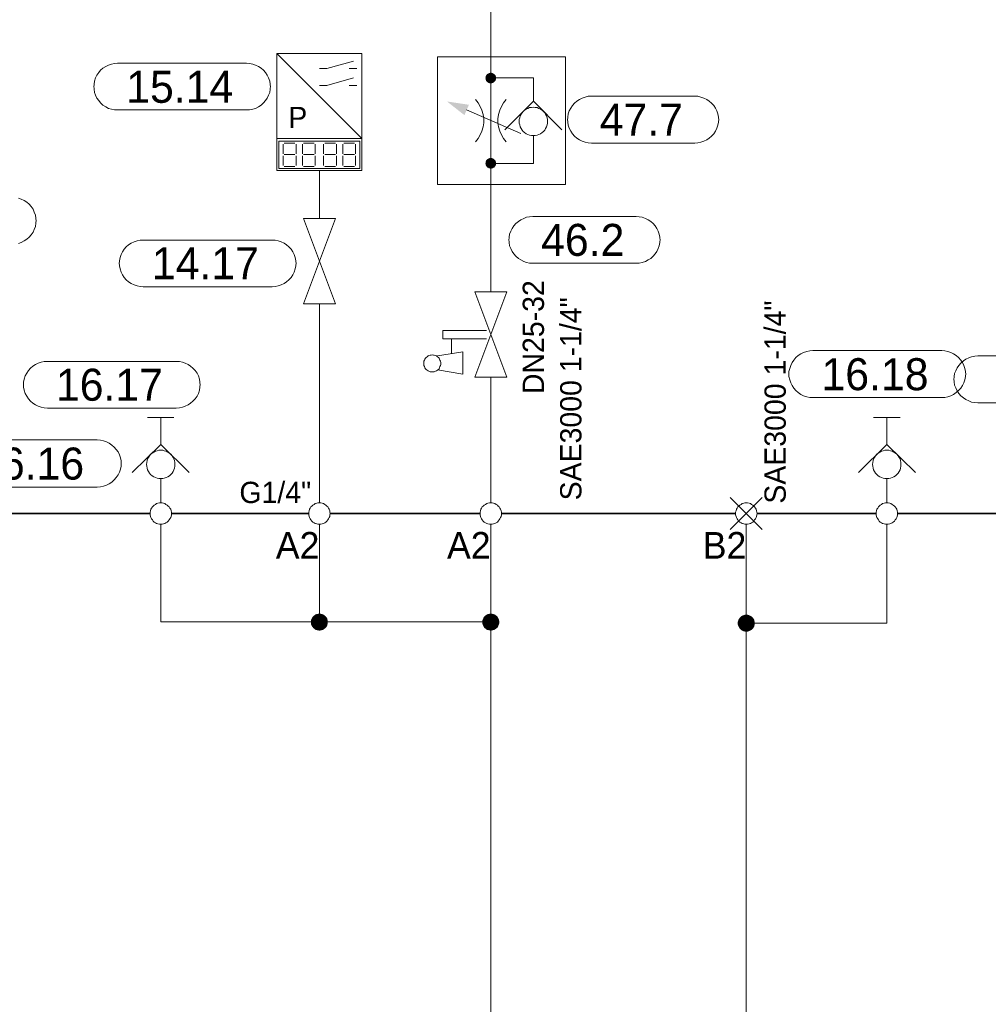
# Model space of a CAD drawing. Header units: millimetres. Extents: x 0 to 138, y 0 to 47.
# Tile 94 of 165: x 24.87 to 27.73, y 29.03 to 31.94. Entities that reach past the tile are written whole.
import ezdxf

# ---------------------------------------------------------------- set-up
doc = ezdxf.new("R2010")
doc.units = ezdxf.units.MM
for name, color, linetype in [('PDF_Geomertry', 7, 'Continuous'), ('PDF_Solid Fills', 7, 'Continuous'), ('PDF_Text', 7, 'Continuous')]:
    doc.layers.add(name, color=color, linetype=linetype)
doc.styles.add('PDF Arial', font='txt')

msp = doc.modelspace()

# ---------------------------------------------------------------- hatches: boundary and pattern name
at = {"layer": 'PDF_Solid Fills', "transparency": 33554559}
for points in [[(26.2646, 31.7687), (26.2507, 31.7763), (26.2521, 31.7776)], [(26.2646, 31.7687), (26.2521, 31.7776), (26.2535, 31.7799)], [(26.2646, 31.7687), (26.2535, 31.7799), (26.2549, 31.7804)], [(26.2646, 31.7687), (26.2549, 31.7804), (26.2571, 31.7818)], [(26.2646, 31.7687), (26.2571, 31.7818), (26.2585, 31.7826)], [(26.2646, 31.7687), (26.2585, 31.7826), (26.2604, 31.7832)], [(26.2646, 31.7687), (26.2604, 31.7832), (26.2626, 31.784)], [(26.2646, 31.7687), (26.2626, 31.784), (26.2646, 31.784)], [(26.2646, 31.7687), (26.2668, 31.784), (26.2688, 31.7832)], [(26.2646, 31.7687), (26.2646, 31.784), (26.2668, 31.784)], [(26.2646, 31.7687), (26.2688, 31.7832), (26.271, 31.7826)], [(26.2646, 31.7687), (26.271, 31.7826), (26.2724, 31.7818)], [(26.2646, 31.7687), (26.2724, 31.7818), (26.2743, 31.7804)], [(26.2646, 31.7687), (26.2743, 31.7804), (26.2757, 31.7799)], [(26.2646, 31.7687), (26.2757, 31.7799), (26.2771, 31.7776)], [(26.2646, 31.7687), (26.2771, 31.7776), (26.2785, 31.7763)], [(26.2646, 31.7687), (26.2488, 31.7687), (26.2493, 31.7701)], [(26.2646, 31.7687), (26.2493, 31.7665), (26.2488, 31.7687)], [(26.2646, 31.7687), (26.2493, 31.7721), (26.2501, 31.7743)], [(26.2646, 31.7687), (26.2493, 31.7701), (26.2493, 31.7721)], [(26.2646, 31.7687), (26.2493, 31.7646), (26.2493, 31.7665)], [(26.2646, 31.7687), (26.2501, 31.7624), (26.2493, 31.7646)], [(26.2646, 31.7687), (26.2501, 31.7743), (26.2507, 31.7763)], [(26.2646, 31.7687), (26.2507, 31.7604), (26.2501, 31.7624)], [(26.2646, 31.7687), (26.2521, 31.759), (26.2507, 31.7604)], [(26.2646, 31.7687), (26.2535, 31.7576), (26.2521, 31.759)], [(26.2646, 31.7687), (26.2549, 31.7563), (26.2535, 31.7576)], [(26.2646, 31.7687), (26.2571, 31.7549), (26.2549, 31.7563)], [(26.2646, 31.7687), (26.2585, 31.754), (26.2571, 31.7549)], [(26.2646, 31.7687), (26.2604, 31.7535), (26.2585, 31.754)], [(26.2646, 31.7687), (26.2626, 31.7526), (26.2604, 31.7535)], [(26.2646, 31.7687), (26.2646, 31.7526), (26.2626, 31.7526)], [(26.2646, 31.7687), (26.2785, 31.7763), (26.2793, 31.7743)], [(26.2646, 31.7687), (26.2793, 31.7743), (26.2799, 31.7721)], [(26.2646, 31.7687), (26.2799, 31.7721), (26.2799, 31.7701)], [(26.2646, 31.7687), (26.2799, 31.7701), (26.2807, 31.7687)], [(26.2646, 31.7687), (26.2668, 31.7526), (26.2646, 31.7526)], [(26.2646, 31.7687), (26.2688, 31.7535), (26.2668, 31.7526)], [(26.2646, 31.7687), (26.271, 31.754), (26.2688, 31.7535)], [(26.2646, 31.7687), (26.2724, 31.7549), (26.271, 31.754)], [(26.2646, 31.7687), (26.2743, 31.7563), (26.2724, 31.7549)], [(26.2646, 31.7687), (26.2757, 31.7576), (26.2743, 31.7563)], [(26.2646, 31.7687), (26.2771, 31.759), (26.2757, 31.7576)], [(26.2646, 31.7687), (26.2785, 31.7604), (26.2771, 31.759)], [(26.2646, 31.7687), (26.2793, 31.7624), (26.2785, 31.7604)], [(26.2646, 31.7687), (26.2799, 31.7646), (26.2793, 31.7624)], [(26.2646, 31.7687), (26.2799, 31.7665), (26.2799, 31.7646)], [(26.2646, 31.7687), (26.2807, 31.7687), (26.2799, 31.7665)], [(26.2646, 31.5165), (26.2488, 31.5165), (26.2493, 31.5187)], [(26.2646, 31.5165), (26.2493, 31.5146), (26.2488, 31.5165)], [(26.2646, 31.5165), (26.2493, 31.5207), (26.2501, 31.5229)], [(26.2646, 31.5165), (26.2493, 31.5187), (26.2493, 31.5207)], [(26.2646, 31.5165), (26.2493, 31.5132), (26.2493, 31.5146)], [(26.2646, 31.5165), (26.2501, 31.511), (26.2493, 31.5132)], [(26.2646, 31.5165), (26.2501, 31.5229), (26.2507, 31.5249)], [(26.2646, 31.5165), (26.2507, 31.509), (26.2501, 31.511)], [(26.2646, 31.5165), (26.2507, 31.5249), (26.2521, 31.5263)], [(26.2646, 31.5165), (26.2521, 31.5076), (26.2507, 31.509)], [(26.2646, 31.5165), (26.2521, 31.5263), (26.2535, 31.5276)], [(26.2646, 31.5165), (26.2535, 31.5054), (26.2521, 31.5076)], [(26.2646, 31.5165), (26.2535, 31.5276), (26.2549, 31.529)], [(26.2646, 31.5165), (26.2549, 31.504), (26.2535, 31.5054)], [(26.2646, 31.5165), (26.2549, 31.529), (26.2571, 31.5304)], [(26.2646, 31.5165), (26.2571, 31.5035), (26.2549, 31.504)], [(26.2646, 31.5165), (26.2571, 31.5304), (26.2585, 31.5313)], [(26.2646, 31.5165), (26.2585, 31.5021), (26.2571, 31.5035)], [(26.2646, 31.5165), (26.2585, 31.5313), (26.2604, 31.5318)], [(26.2646, 31.5165), (26.2604, 31.5021), (26.2585, 31.5021)], [(26.2646, 31.5165), (26.2604, 31.5318), (26.2626, 31.5326)], [(26.2646, 31.5165), (26.2626, 31.5013), (26.2604, 31.5021)], [(26.2646, 31.5165), (26.2626, 31.5326), (26.2646, 31.5326)], [(26.2646, 31.5165), (26.2646, 31.5013), (26.2626, 31.5013)], [(26.2646, 31.5165), (26.2668, 31.5326), (26.2688, 31.5318)], [(26.2646, 31.5165), (26.2646, 31.5326), (26.2668, 31.5326)], [(26.2646, 31.5165), (26.2688, 31.5318), (26.271, 31.5313)], [(26.2646, 31.5165), (26.271, 31.5313), (26.2724, 31.5304)], [(26.2646, 31.5165), (26.2724, 31.5304), (26.2743, 31.529)], [(26.2646, 31.5165), (26.2743, 31.529), (26.2757, 31.5276)], [(26.2646, 31.5165), (26.2757, 31.5276), (26.2771, 31.5263)], [(26.2646, 31.5165), (26.2771, 31.5263), (26.2785, 31.5249)], [(26.2646, 31.5165), (26.2785, 31.5249), (26.2793, 31.5229)], [(26.2646, 31.5165), (26.2793, 31.5229), (26.2799, 31.5207)], [(26.2646, 31.5165), (26.2799, 31.5207), (26.2799, 31.5187)], [(26.2646, 31.5165), (26.2799, 31.5187), (26.2807, 31.5165)], [(26.2646, 31.5165), (26.2668, 31.5013), (26.2646, 31.5013)], [(26.2646, 31.5165), (26.2688, 31.5021), (26.2668, 31.5013)], [(26.2646, 31.5165), (26.271, 31.5021), (26.2688, 31.5021)], [(26.2646, 31.5165), (26.2724, 31.5035), (26.271, 31.5021)], [(26.2646, 31.5165), (26.2743, 31.504), (26.2724, 31.5035)], [(26.2646, 31.5165), (26.2757, 31.5054), (26.2743, 31.504)], [(26.2646, 31.5165), (26.2771, 31.5076), (26.2757, 31.5054)], [(26.2646, 31.5165), (26.2785, 31.509), (26.2771, 31.5076)], [(26.2646, 31.5165), (26.2793, 31.511), (26.2785, 31.509)], [(26.2646, 31.5165), (26.2799, 31.5132), (26.2793, 31.511)], [(26.2646, 31.5165), (26.2799, 31.5146), (26.2799, 31.5132)], [(26.2646, 31.5165), (26.2807, 31.5165), (26.2799, 31.5146)], [(25.7585, 30.1624), (25.739, 30.1776), (25.741, 30.1799)], [(25.7585, 30.1624), (25.741, 30.1799), (25.7432, 30.1818)], [(25.7585, 30.1624), (25.7432, 30.1818), (25.746, 30.184)], [(25.7585, 30.1624), (25.746, 30.184), (25.7488, 30.1854)], [(25.7585, 30.1624), (25.7488, 30.1854), (25.7521, 30.186)], [(25.7585, 30.1624), (25.7521, 30.186), (25.7557, 30.1868)], [(25.7585, 30.1624), (25.7557, 30.1868), (25.7585, 30.1874)], [(25.7585, 30.1624), (25.7585, 30.1874), (25.7618, 30.1868)], [(25.7585, 30.1624), (25.7618, 30.1868), (25.7654, 30.186)], [(25.7585, 30.1624), (25.7654, 30.186), (25.7682, 30.1854)], [(25.7585, 30.1624), (25.7682, 30.1854), (25.771, 30.184)], [(25.7585, 30.1624), (25.771, 30.184), (25.7738, 30.1818)], [(25.7585, 30.1624), (25.7738, 30.1818), (25.7765, 30.1799)], [(25.7585, 30.1624), (25.7765, 30.1799), (25.7785, 30.1776)], [(26.2646, 30.1624), (26.2446, 30.1776), (26.2465, 30.1799)], [(26.2646, 30.1624), (26.2465, 30.1799), (26.2493, 30.1818)], [(26.2646, 30.1624), (26.2493, 30.1818), (26.2521, 30.184)], [(26.2646, 30.1624), (26.2521, 30.184), (26.2549, 30.1854)], [(26.2646, 30.1624), (26.2549, 30.1854), (26.2585, 30.186)], [(26.2646, 30.1624), (26.2585, 30.186), (26.2613, 30.1868)], [(26.2646, 30.1624), (26.2613, 30.1868), (26.2646, 30.1874)], [(26.2646, 30.1624), (26.2646, 30.1874), (26.2682, 30.1868)], [(26.2646, 30.1624), (26.2682, 30.1868), (26.271, 30.186)], [(26.2646, 30.1624), (26.271, 30.186), (26.2743, 30.1854)], [(26.2646, 30.1624), (26.2743, 30.1854), (26.2771, 30.184)], [(26.2646, 30.1624), (26.2771, 30.184), (26.2799, 30.1818)], [(26.2646, 30.1624), (26.2799, 30.1818), (26.2826, 30.1799)], [(26.2646, 30.1624), (26.2826, 30.1799), (26.2849, 30.1776)], [(27.0188, 30.159), (27.0015, 30.1771), (27.0035, 30.179)], [(27.0188, 30.159), (27.0035, 30.179), (27.0063, 30.1804)], [(27.0188, 30.159), (27.0063, 30.1804), (27.009, 30.1818)], [(27.0188, 30.159), (27.009, 30.1818), (27.0126, 30.1832)], [(27.0188, 30.159), (27.0126, 30.1832), (27.016, 30.184)], [(27.0188, 30.159), (27.016, 30.184), (27.0188, 30.184)], [(27.0188, 30.159), (27.0224, 30.184), (27.0257, 30.1832)], [(27.0188, 30.159), (27.0188, 30.184), (27.0224, 30.184)], [(27.0188, 30.159), (27.0257, 30.1832), (27.0285, 30.1818)], [(27.0188, 30.159), (27.0285, 30.1818), (27.0312, 30.1804)], [(27.0188, 30.159), (27.0312, 30.1804), (27.034, 30.179)], [(27.0188, 30.159), (27.034, 30.179), (27.0368, 30.1771)], [(25.7585, 30.1624), (25.7335, 30.1651), (25.734, 30.1688)], [(25.7585, 30.1624), (25.7335, 30.1624), (25.7335, 30.1651)], [(25.7585, 30.1624), (25.7335, 30.159), (25.7335, 30.1624)], [(25.7585, 30.1624), (25.734, 30.1554), (25.7335, 30.159)], [(25.7585, 30.1624), (25.734, 30.1688), (25.7354, 30.1715)], [(25.7585, 30.1624), (25.7354, 30.1526), (25.734, 30.1554)], [(25.7585, 30.1624), (25.7354, 30.1715), (25.7368, 30.1749)], [(25.7585, 30.1624), (25.7368, 30.1493), (25.7354, 30.1526)], [(25.7585, 30.1624), (25.7368, 30.1749), (25.739, 30.1776)], [(25.7585, 30.1624), (25.739, 30.1465), (25.7368, 30.1493)], [(25.7585, 30.1624), (25.741, 30.1443), (25.739, 30.1465)], [(25.7585, 30.1624), (25.7432, 30.1424), (25.741, 30.1443)], [(25.7585, 30.1624), (25.746, 30.1401), (25.7432, 30.1424)], [(25.7585, 30.1624), (25.7488, 30.1388), (25.746, 30.1401)], [(25.7585, 30.1624), (25.7521, 30.1382), (25.7488, 30.1388)], [(25.7585, 30.1624), (25.7557, 30.1374), (25.7521, 30.1382)], [(25.7585, 30.1624), (25.7585, 30.1368), (25.7557, 30.1374)], [(25.7585, 30.1624), (25.7785, 30.1776), (25.7807, 30.1749)], [(25.7585, 30.1624), (25.7807, 30.1749), (25.7821, 30.1715)], [(25.7585, 30.1624), (25.7821, 30.1715), (25.7826, 30.1688)], [(25.7585, 30.1624), (25.7826, 30.1688), (25.7835, 30.1651)], [(25.7585, 30.1624), (25.7835, 30.1651), (25.7835, 30.1624)], [(25.7585, 30.1624), (25.7618, 30.1374), (25.7585, 30.1368)], [(25.7585, 30.1624), (25.7654, 30.1382), (25.7618, 30.1374)], [(25.7585, 30.1624), (25.7682, 30.1388), (25.7654, 30.1382)], [(25.7585, 30.1624), (25.771, 30.1401), (25.7682, 30.1388)], [(25.7585, 30.1624), (25.7738, 30.1424), (25.771, 30.1401)], [(25.7585, 30.1624), (25.7765, 30.1443), (25.7738, 30.1424)], [(25.7585, 30.1624), (25.7785, 30.1465), (25.7765, 30.1443)], [(25.7585, 30.1624), (25.7807, 30.1493), (25.7785, 30.1465)], [(25.7585, 30.1624), (25.7821, 30.1526), (25.7807, 30.1493)], [(25.7585, 30.1624), (25.7826, 30.1554), (25.7821, 30.1526)], [(25.7585, 30.1624), (25.7835, 30.159), (25.7826, 30.1554)], [(25.7585, 30.1624), (25.7835, 30.1624), (25.7835, 30.159)], [(26.2646, 30.1624), (26.2396, 30.1651), (26.2404, 30.1688)], [(26.2646, 30.1624), (26.2396, 30.1624), (26.2396, 30.1651)], [(26.2646, 30.1624), (26.2396, 30.159), (26.2396, 30.1624)], [(26.2646, 30.1624), (26.2404, 30.1554), (26.2396, 30.159)], [(26.2646, 30.1624), (26.2404, 30.1688), (26.2418, 30.1715)], [(26.2646, 30.1624), (26.2418, 30.1526), (26.2404, 30.1554)], [(26.2646, 30.1624), (26.2418, 30.1715), (26.2432, 30.1749)], [(26.2646, 30.1624), (26.2432, 30.1493), (26.2418, 30.1526)], [(26.2646, 30.1624), (26.2432, 30.1749), (26.2446, 30.1776)], [(26.2646, 30.1624), (26.2446, 30.1465), (26.2432, 30.1493)], [(26.2646, 30.1624), (26.2465, 30.1443), (26.2446, 30.1465)], [(26.2646, 30.1624), (26.2493, 30.1424), (26.2465, 30.1443)], [(26.2646, 30.1624), (26.2521, 30.1401), (26.2493, 30.1424)], [(26.2646, 30.1624), (26.2549, 30.1388), (26.2521, 30.1401)], [(26.2646, 30.1624), (26.2585, 30.1382), (26.2549, 30.1388)], [(26.2646, 30.1624), (26.2613, 30.1374), (26.2585, 30.1382)], [(26.2646, 30.1624), (26.2646, 30.1368), (26.2613, 30.1374)], [(26.2646, 30.1624), (26.2849, 30.1776), (26.2863, 30.1749)], [(26.2646, 30.1624), (26.2863, 30.1749), (26.2876, 30.1715)], [(26.2646, 30.1624), (26.2876, 30.1715), (26.289, 30.1688)], [(26.2646, 30.1624), (26.289, 30.1688), (26.2896, 30.1651)], [(26.2646, 30.1624), (26.2896, 30.1651), (26.2896, 30.1624)], [(26.2646, 30.1624), (26.2682, 30.1374), (26.2646, 30.1368)], [(26.2646, 30.1624), (26.271, 30.1382), (26.2682, 30.1374)], [(26.2646, 30.1624), (26.2743, 30.1388), (26.271, 30.1382)], [(26.2646, 30.1624), (26.2771, 30.1401), (26.2743, 30.1388)], [(26.2646, 30.1624), (26.2799, 30.1424), (26.2771, 30.1401)], [(26.2646, 30.1624), (26.2826, 30.1443), (26.2799, 30.1424)], [(26.2646, 30.1624), (26.2849, 30.1465), (26.2826, 30.1443)], [(26.2646, 30.1624), (26.2863, 30.1493), (26.2849, 30.1465)], [(26.2646, 30.1624), (26.2876, 30.1526), (26.2863, 30.1493)], [(26.2646, 30.1624), (26.289, 30.1554), (26.2876, 30.1526)], [(26.2646, 30.1624), (26.2896, 30.159), (26.289, 30.1554)], [(26.2646, 30.1624), (26.2896, 30.1624), (26.2896, 30.159)], [(27.0188, 30.159), (26.9937, 30.1624), (26.9946, 30.1651)], [(27.0188, 30.159), (26.9937, 30.159), (26.9937, 30.1624)], [(27.0188, 30.159), (26.9937, 30.1554), (26.9937, 30.159)], [(27.0188, 30.159), (26.9946, 30.1526), (26.9937, 30.1554)], [(27.0188, 30.159), (26.9946, 30.1651), (26.996, 30.1688)], [(27.0188, 30.159), (26.996, 30.1493), (26.9946, 30.1526)], [(27.0188, 30.159), (26.996, 30.1688), (26.9974, 30.1715)], [(27.0188, 30.159), (26.9974, 30.1465), (26.996, 30.1493)], [(27.0188, 30.159), (26.9974, 30.1715), (26.9993, 30.1743)], [(27.0188, 30.159), (26.9993, 30.1437), (26.9974, 30.1465)], [(27.0188, 30.159), (26.9993, 30.1743), (27.0015, 30.1771)], [(27.0188, 30.159), (27.0015, 30.141), (26.9993, 30.1437)], [(27.0188, 30.159), (27.0035, 30.1388), (27.0015, 30.141)], [(27.0188, 30.159), (27.0063, 30.1374), (27.0035, 30.1388)], [(27.0188, 30.159), (27.009, 30.136), (27.0063, 30.1374)], [(27.0188, 30.159), (27.0126, 30.1346), (27.009, 30.136)], [(27.0188, 30.159), (27.016, 30.134), (27.0126, 30.1346)], [(27.0188, 30.159), (27.0188, 30.134), (27.016, 30.134)], [(27.0188, 30.159), (27.0368, 30.1771), (27.039, 30.1743)], [(27.0188, 30.159), (27.039, 30.1743), (27.041, 30.1715)], [(27.0188, 30.159), (27.041, 30.1715), (27.0424, 30.1688)], [(27.0188, 30.159), (27.0424, 30.1688), (27.0432, 30.1651)], [(27.0188, 30.159), (27.0432, 30.1651), (27.0437, 30.1624)], [(27.0188, 30.159), (27.0437, 30.1624), (27.0446, 30.159)], [(27.0188, 30.159), (27.0224, 30.134), (27.0188, 30.134)], [(27.0188, 30.159), (27.0257, 30.1346), (27.0224, 30.134)], [(27.0188, 30.159), (27.0285, 30.136), (27.0257, 30.1346)], [(27.0188, 30.159), (27.0312, 30.1374), (27.0285, 30.136)], [(27.0188, 30.159), (27.034, 30.1388), (27.0312, 30.1374)], [(27.0188, 30.159), (27.0368, 30.141), (27.034, 30.1388)], [(27.0188, 30.159), (27.039, 30.1437), (27.0368, 30.141)], [(27.0188, 30.159), (27.041, 30.1465), (27.039, 30.1437)], [(27.0188, 30.159), (27.0424, 30.1493), (27.041, 30.1465)], [(27.0188, 30.159), (27.0432, 30.1526), (27.0424, 30.1493)], [(27.0188, 30.159), (27.0437, 30.1554), (27.0432, 30.1526)], [(27.0188, 30.159), (27.0446, 30.159), (27.0437, 30.1554)]]:
    msp.add_hatch(color=256, dxfattribs=at).paths.add_polyline_path(points)

# ---------------------------------------------------------------- linework, layer by layer
at = {"layer": 'PDF_Geomertry', "lineweight": 15}
for points in [[(26.2646, 31.7687), (26.2646, 31.8313), (26.2646, 32.8624), (26.2646, 32.9882)], [(25.6326, 31.5896), (25.6326, 31.4951), (25.884, 31.4951), (25.884, 31.5896), (25.6326, 31.841)], [(25.7585, 31.7965), (25.7807, 31.7965), (25.859, 31.8188)], [(25.8465, 31.7965), (25.8687, 31.7965)], [(25.7585, 31.7465), (25.7807, 31.7465), (25.859, 31.7687)], [(26.3904, 31.6999), (26.3904, 31.7243), (26.3904, 31.7687), (26.2646, 31.7687), (26.2646, 31.5165), (26.3904, 31.5165), (26.3904, 31.5985)], [(25.8465, 31.7465), (25.8687, 31.7465)], [(26.2196, 31.5799), (26.2271, 31.5896), (26.2335, 31.6007), (26.2382, 31.6118), (26.2418, 31.6243), (26.2437, 31.636), (26.2437, 31.6485), (26.2418, 31.661), (26.2382, 31.6735), (26.2335, 31.6846), (26.2271, 31.6957), (26.2196, 31.7054)], [(26.3099, 31.7054), (26.3021, 31.6957), (26.296, 31.6846), (26.291, 31.6735), (26.2876, 31.661), (26.2854, 31.6485), (26.2854, 31.636), (26.2876, 31.6243), (26.291, 31.6118), (26.296, 31.6007), (26.3021, 31.5896), (26.3099, 31.5799)], [(26.3062, 31.616), (26.3904, 31.6999), (26.4743, 31.616)], [(26.3529, 31.6049), (26.1932, 31.6743)], [(25.6515, 31.5451), (25.6515, 31.5735)], [(25.6549, 31.5763), (25.6863, 31.5763)], [(25.6896, 31.5735), (25.6896, 31.5451)], [(25.7085, 31.5451), (25.7085, 31.5735)], [(25.7113, 31.5763), (25.7432, 31.5763)], [(25.746, 31.5735), (25.746, 31.5451)], [(25.771, 31.5451), (25.771, 31.5735)], [(25.7743, 31.5763), (25.8057, 31.5763)], [(25.809, 31.5735), (25.809, 31.5451)], [(25.8279, 31.5451), (25.8279, 31.5735)], [(25.8307, 31.5763), (25.8626, 31.5763)], [(25.8654, 31.5735), (25.8654, 31.5451)], [(25.6515, 31.5104), (25.6515, 31.5388)], [(25.6549, 31.5424), (25.6863, 31.5424)], [(25.6896, 31.5388), (25.6896, 31.5104)], [(25.7085, 31.5104), (25.7085, 31.5388)], [(25.7113, 31.5424), (25.7432, 31.5424)], [(25.746, 31.5388), (25.746, 31.5104)], [(25.771, 31.5104), (25.771, 31.5388)], [(25.7743, 31.5424), (25.8057, 31.5424)], [(25.809, 31.5388), (25.809, 31.5104)], [(25.8279, 31.5104), (25.8279, 31.5388)], [(25.8307, 31.5424), (25.8626, 31.5424)], [(25.8654, 31.5388), (25.8654, 31.5104)], [(26.2646, 31.5165), (26.2646, 31.454), (26.2646, 31.1368)], [(25.6863, 31.5076), (25.6549, 31.5076)], [(25.7432, 31.5076), (25.7113, 31.5076)], [(25.7585, 31.4951), (25.7585, 31.3535)], [(25.8057, 31.5076), (25.7743, 31.5076)], [(25.8626, 31.5076), (25.8307, 31.5076)], [(24.8701, 31.4138), (24.8785, 31.411), (24.8868, 31.4068), (24.8946, 31.4021), (24.9015, 31.3957), (24.9076, 31.3888), (24.9132, 31.3813), (24.9168, 31.3729), (24.9201, 31.3638), (24.9215, 31.3549), (24.9224, 31.3457), (24.9224, 31.3485), (24.9215, 31.3396), (24.9201, 31.3304), (24.9168, 31.3215), (24.9132, 31.3132), (24.9076, 31.3054), (24.9015, 31.2985), (24.8946, 31.2924), (24.8868, 31.2874), (24.8785, 31.2832), (24.8701, 31.2804)], [(25.7585, 31.1021), (25.7585, 30.5138)], [(26.2521, 30.9985), (26.1229, 30.9985), (26.1229, 31.0235), (26.2521, 31.0235)], [(26.1488, 30.954), (26.1488, 30.9985)], [(26.1076, 30.9068), (26.1826, 30.8943), (26.1826, 30.9604), (26.1076, 30.9479)], [(28.0835, 30.8096), (27.7029, 30.8096), (27.6938, 30.8104), (27.684, 30.8118), (27.6757, 30.8151), (27.6674, 30.8193), (27.6599, 30.8243), (27.6529, 30.8304), (27.6465, 30.8374), (27.6418, 30.8451), (27.6376, 30.8535), (27.634, 30.8618), (27.6326, 30.8715), (27.6321, 30.8804), (27.6321, 30.8771), (27.6326, 30.8868), (27.634, 30.8957), (27.6376, 30.904), (27.6418, 30.9124), (27.6465, 30.9201), (27.6529, 30.9271), (27.6599, 30.9332), (27.6674, 30.9382), (27.6757, 30.9424), (27.684, 30.9457), (27.6938, 30.9471), (27.7029, 30.9479), (28.0835, 30.9479)], [(26.2646, 30.5138), (26.2646, 30.8854)], [(25.2507, 30.766), (25.3293, 30.766)], [(25.2904, 30.6868), (25.2904, 30.766)], [(27.3946, 30.766), (27.4729, 30.766)], [(27.434, 30.6868), (27.434, 30.766)], [(24.7229, 30.6999), (25.1029, 30.6999), (25.1029, 30.6999), (25.1126, 30.6993), (25.1215, 30.6971), (25.1299, 30.6943), (25.1382, 30.6901), (25.146, 30.6846), (25.1529, 30.679), (25.159, 30.6721), (25.1646, 30.6646), (25.1687, 30.6563), (25.1715, 30.6471), (25.1729, 30.6382), (25.1738, 30.629), (25.1738, 30.6318), (25.1729, 30.6229), (25.1715, 30.6138), (25.1687, 30.6049), (25.1646, 30.5965), (25.159, 30.5888), (25.1529, 30.5818), (25.146, 30.5757), (25.1382, 30.5707), (25.1299, 30.5665), (25.1215, 30.5637), (25.1126, 30.5618), (25.1029, 30.561), (24.7229, 30.561)], [(25.3743, 30.6035), (25.2904, 30.6868), (25.2063, 30.6035)], [(27.5182, 30.6035), (27.434, 30.6868), (27.3501, 30.6035)], [(25.2904, 30.586), (25.2904, 30.561), (25.2904, 30.5138)], [(27.434, 30.586), (27.434, 30.561), (27.434, 30.5138)], [(26.9715, 30.4354), (27.066, 30.5299)], [(27.066, 30.4354), (26.9715, 30.5299)], [(25.2904, 30.4513), (25.2904, 30.1624), (25.7585, 30.1624), (26.2646, 30.1624)], [(25.7585, 30.4513), (25.7585, 30.1624)], [(26.2646, 28.8638), (26.2646, 30.1624), (26.2646, 30.4513)], [(27.0188, 28.8638), (27.0188, 30.159), (27.0188, 30.4513)], [(27.0188, 30.159), (27.434, 30.159), (27.434, 30.4513)]]:
    msp.add_lwpolyline(points, dxfattribs=at)
for points in [[(25.6326, 31.5896), (25.884, 31.5896), (25.884, 31.841), (25.6326, 31.841), (25.6326, 31.5896)], [(25.5432, 31.8124), (25.5521, 31.8118), (25.5618, 31.8096), (25.5701, 31.8068), (25.5785, 31.8026), (25.5863, 31.7979), (25.5932, 31.7915), (25.5993, 31.7846), (25.6043, 31.7771), (25.6085, 31.7687), (25.6118, 31.7596), (25.6132, 31.7507), (25.614, 31.7415), (25.614, 31.7451), (25.6132, 31.7354), (25.6118, 31.7263), (25.6085, 31.7179), (25.6043, 31.7096), (25.5993, 31.7021), (25.5932, 31.6951), (25.5863, 31.6887), (25.5785, 31.6832), (25.5701, 31.679), (25.5618, 31.6763), (25.5521, 31.6749), (25.5432, 31.6743), (25.1626, 31.6743), (25.1535, 31.6749), (25.1446, 31.6763), (25.1363, 31.679), (25.1279, 31.6832), (25.1196, 31.6887), (25.1126, 31.6951), (25.1071, 31.7021), (25.1015, 31.7096), (25.0974, 31.7179), (25.0946, 31.7263), (25.0932, 31.7354), (25.0924, 31.7451), (25.0924, 31.7415), (25.0932, 31.7507), (25.0946, 31.7596), (25.0974, 31.7687), (25.1015, 31.7771), (25.1071, 31.7846), (25.1126, 31.7915), (25.1196, 31.7979), (25.1279, 31.8026), (25.1363, 31.8068), (25.1446, 31.8096), (25.1535, 31.8118), (25.1626, 31.8124), (25.5432, 31.8124)], [(26.1076, 31.454), (26.4849, 31.454), (26.4849, 31.8313), (26.1076, 31.8313), (26.1076, 31.454)], [(26.8668, 31.7151), (26.8757, 31.7146), (26.8849, 31.7124), (26.8938, 31.7096), (26.9021, 31.7054), (26.9099, 31.7007), (26.9168, 31.6943), (26.9229, 31.6874), (26.9279, 31.6799), (26.9321, 31.6715), (26.9349, 31.6624), (26.9368, 31.6535), (26.9376, 31.6443), (26.9376, 31.6471), (26.9368, 31.6382), (26.9349, 31.629), (26.9321, 31.6201), (26.9279, 31.6118), (26.9229, 31.604), (26.9168, 31.5971), (26.9099, 31.591), (26.9021, 31.586), (26.8938, 31.5818), (26.8849, 31.579), (26.8757, 31.5771), (26.8668, 31.5763), (26.5618, 31.5763), (26.5521, 31.5771), (26.5432, 31.579), (26.5349, 31.5818), (26.5265, 31.586), (26.5188, 31.591), (26.5118, 31.5971), (26.5057, 31.604), (26.5007, 31.6118), (26.4965, 31.6201), (26.4932, 31.629), (26.4918, 31.6382), (26.491, 31.6471), (26.491, 31.6443), (26.4918, 31.6535), (26.4932, 31.6624), (26.4965, 31.6715), (26.5007, 31.6799), (26.5057, 31.6874), (26.5118, 31.6943), (26.5188, 31.7007), (26.5265, 31.7054), (26.5349, 31.7096), (26.5432, 31.7124), (26.5521, 31.7146), (26.5618, 31.7151), (26.8668, 31.7151)], [(26.4321, 31.6401), (26.4321, 31.6457), (26.4307, 31.6513), (26.4293, 31.6568), (26.4265, 31.6618), (26.4238, 31.666), (26.4201, 31.6701), (26.416, 31.6735), (26.4113, 31.6771), (26.4062, 31.679), (26.4015, 31.6813), (26.396, 31.6818), (26.3904, 31.6826), (26.3849, 31.6818), (26.3793, 31.6813), (26.3743, 31.679), (26.3696, 31.6771), (26.3646, 31.6735), (26.3604, 31.6701), (26.3571, 31.666), (26.3543, 31.6618), (26.3515, 31.6568), (26.3501, 31.6513), (26.3488, 31.6457), (26.3488, 31.6401), (26.3488, 31.6354), (26.3501, 31.6299), (26.3515, 31.6243), (26.3543, 31.6193), (26.3571, 31.6151), (26.3604, 31.611), (26.3646, 31.6076), (26.3696, 31.604), (26.3743, 31.6021), (26.3793, 31.5999), (26.3849, 31.5993), (26.3904, 31.5985), (26.396, 31.5993), (26.4015, 31.5999), (26.4062, 31.6021), (26.4113, 31.604), (26.416, 31.6076), (26.4201, 31.611), (26.4238, 31.6151), (26.4265, 31.6193), (26.4293, 31.6243), (26.4307, 31.6299), (26.4321, 31.6354), (26.4321, 31.6401)], [(25.639, 31.5826), (25.8779, 31.5826), (25.8779, 31.5013), (25.639, 31.5013), (25.639, 31.5826)], [(25.7113, 31.1021), (25.8057, 31.3535), (25.7113, 31.3535), (25.8057, 31.1021), (25.7113, 31.1021)], [(26.6938, 31.3596), (26.7029, 31.359), (26.7118, 31.3576), (26.721, 31.354), (26.7293, 31.3499), (26.7368, 31.3451), (26.7437, 31.3388), (26.7501, 31.3318), (26.7549, 31.3243), (26.759, 31.316), (26.7618, 31.3076), (26.764, 31.2985), (26.7646, 31.2888), (26.7646, 31.2924), (26.764, 31.2826), (26.7618, 31.2735), (26.759, 31.2651), (26.7549, 31.2568), (26.7501, 31.2493), (26.7437, 31.2424), (26.7368, 31.236), (26.7293, 31.2313), (26.721, 31.2271), (26.7118, 31.2235), (26.7029, 31.2221), (26.6938, 31.2215), (26.389, 31.2215), (26.3793, 31.2221), (26.3701, 31.2235), (26.3618, 31.2271), (26.3535, 31.2313), (26.346, 31.236), (26.339, 31.2424), (26.3326, 31.2493), (26.3279, 31.2568), (26.3237, 31.2651), (26.3201, 31.2735), (26.3188, 31.2826), (26.3182, 31.2924), (26.3182, 31.2888), (26.3188, 31.2985), (26.3201, 31.3076), (26.3237, 31.316), (26.3279, 31.3243), (26.3326, 31.3318), (26.339, 31.3388), (26.346, 31.3451), (26.3535, 31.3499), (26.3618, 31.354), (26.3701, 31.3576), (26.3793, 31.359), (26.389, 31.3596), (26.6938, 31.3596)], [(25.6187, 31.2901), (25.6279, 31.2901), (25.6368, 31.2882), (25.646, 31.2854), (25.6543, 31.2813), (25.6618, 31.2757), (25.6687, 31.2701), (25.6751, 31.2632), (25.6799, 31.2554), (25.684, 31.2471), (25.6868, 31.2382), (25.689, 31.229), (25.6896, 31.2201), (25.6896, 31.2229), (25.689, 31.2138), (25.6868, 31.2049), (25.684, 31.1957), (25.6799, 31.1874), (25.6751, 31.1799), (25.6687, 31.1729), (25.6618, 31.1665), (25.6543, 31.1618), (25.646, 31.1576), (25.6368, 31.1549), (25.6279, 31.1526), (25.6187, 31.1521), (25.2382, 31.1521), (25.2293, 31.1526), (25.2201, 31.1549), (25.2113, 31.1576), (25.2029, 31.1618), (25.1951, 31.1665), (25.1882, 31.1729), (25.1821, 31.1799), (25.1771, 31.1874), (25.1729, 31.1957), (25.1701, 31.2049), (25.1682, 31.2138), (25.1674, 31.2229), (25.1674, 31.2201), (25.1682, 31.229), (25.1701, 31.2382), (25.1729, 31.2471), (25.1771, 31.2554), (25.1821, 31.2632), (25.1882, 31.2701), (25.1951, 31.2757), (25.2029, 31.2813), (25.2113, 31.2854), (25.2201, 31.2882), (25.2293, 31.2901), (25.2382, 31.2901), (25.6187, 31.2901)], [(26.2174, 30.8854), (26.3118, 31.1368), (26.2174, 31.1368), (26.3118, 30.8854), (26.2174, 30.8854)], [(27.596, 30.9638), (27.6049, 30.9632), (27.614, 30.961), (27.6229, 30.9582), (27.6313, 30.954), (27.639, 30.9493), (27.646, 30.9429), (27.6521, 30.936), (27.6571, 30.9285), (27.6613, 30.9201), (27.664, 30.911), (27.666, 30.9021), (27.6668, 30.8929), (27.6668, 30.8957), (27.666, 30.8868), (27.664, 30.8776), (27.6613, 30.8687), (27.6571, 30.861), (27.6521, 30.8526), (27.646, 30.8457), (27.639, 30.8401), (27.6313, 30.8346), (27.6229, 30.8304), (27.614, 30.8276), (27.6049, 30.8257), (27.596, 30.8257), (27.2154, 30.8257), (27.2063, 30.8257), (27.1974, 30.8276), (27.1882, 30.8304), (27.1799, 30.8346), (27.1724, 30.8401), (27.1654, 30.8457), (27.159, 30.8526), (27.1543, 30.861), (27.1501, 30.8687), (27.1474, 30.8776), (27.1451, 30.8868), (27.1446, 30.8957), (27.1446, 30.8929), (27.1451, 30.9021), (27.1474, 30.911), (27.1501, 30.9201), (27.1543, 30.9285), (27.159, 30.936), (27.1654, 30.9429), (27.1724, 30.9493), (27.1799, 30.954), (27.1882, 30.9582), (27.1974, 30.961), (27.2063, 30.9632), (27.2154, 30.9638), (27.596, 30.9638)], [(26.1168, 30.9257), (26.1168, 30.929), (26.116, 30.9326), (26.1146, 30.9354), (26.1132, 30.9387), (26.1118, 30.941), (26.1099, 30.9438), (26.1071, 30.9457), (26.1043, 30.9479), (26.1015, 30.9493), (26.0979, 30.9499), (26.0951, 30.9507), (26.0918, 30.9513), (26.0882, 30.9507), (26.0854, 30.9499), (26.0821, 30.9493), (26.0793, 30.9479), (26.0765, 30.9457), (26.0737, 30.9438), (26.0715, 30.941), (26.0701, 30.9387), (26.0688, 30.9354), (26.0674, 30.9326), (26.0668, 30.929), (26.0668, 30.9257), (26.0668, 30.9229), (26.0674, 30.9193), (26.0688, 30.9165), (26.0701, 30.9132), (26.0715, 30.9104), (26.0737, 30.9082), (26.0765, 30.9063), (26.0793, 30.904), (26.0821, 30.9026), (26.0854, 30.9013), (26.0882, 30.9013), (26.0918, 30.9007), (26.0951, 30.9013), (26.0979, 30.9013), (26.1015, 30.9026), (26.1043, 30.904), (26.1071, 30.9063), (26.1099, 30.9082), (26.1118, 30.9104), (26.1132, 30.9132), (26.1146, 30.9165), (26.116, 30.9193), (26.1168, 30.9229), (26.1168, 30.9257)], [(25.3354, 30.9318), (25.3451, 30.9318), (25.3543, 30.9299), (25.3626, 30.9271), (25.371, 30.9229), (25.3785, 30.9174), (25.3854, 30.9118), (25.3918, 30.9049), (25.3974, 30.8971), (25.4015, 30.8888), (25.4043, 30.8799), (25.4057, 30.8707), (25.4062, 30.8618), (25.4062, 30.8646), (25.4057, 30.8554), (25.4043, 30.8465), (25.4015, 30.8374), (25.3974, 30.829), (25.3918, 30.8215), (25.3854, 30.8146), (25.3785, 30.8082), (25.371, 30.8035), (25.3626, 30.7993), (25.3543, 30.7965), (25.3451, 30.7943), (25.3354, 30.7938), (24.9557, 30.7938), (24.946, 30.7943), (24.9368, 30.7965), (24.9285, 30.7993), (24.9201, 30.8035), (24.9126, 30.8082), (24.9057, 30.8146), (24.8993, 30.8215), (24.8946, 30.829), (24.8904, 30.8374), (24.8868, 30.8465), (24.8854, 30.8554), (24.8849, 30.8646), (24.8849, 30.8618), (24.8854, 30.8707), (24.8868, 30.8799), (24.8904, 30.8888), (24.8946, 30.8971), (24.8993, 30.9049), (24.9057, 30.9118), (24.9126, 30.9174), (24.9201, 30.9229), (24.9285, 30.9271), (24.9368, 30.9299), (24.946, 30.9318), (24.9557, 30.9318), (25.3354, 30.9318)], [(25.3321, 30.6276), (25.3321, 30.6332), (25.3307, 30.6388), (25.3293, 30.6437), (25.3265, 30.6485), (25.3237, 30.6535), (25.3196, 30.6576), (25.316, 30.661), (25.3113, 30.6638), (25.3062, 30.6665), (25.3007, 30.6679), (25.296, 30.6693), (25.2904, 30.6693), (25.2849, 30.6693), (25.2793, 30.6679), (25.2743, 30.6665), (25.2696, 30.6638), (25.2646, 30.661), (25.2604, 30.6576), (25.2571, 30.6535), (25.2543, 30.6485), (25.2515, 30.6437), (25.2501, 30.6388), (25.2488, 30.6332), (25.2479, 30.6276), (25.2488, 30.6221), (25.2501, 30.6165), (25.2515, 30.6118), (25.2543, 30.6068), (25.2571, 30.6021), (25.2604, 30.5979), (25.2646, 30.5943), (25.2696, 30.5915), (25.2743, 30.5888), (25.2793, 30.5874), (25.2849, 30.586), (25.2904, 30.586), (25.296, 30.586), (25.3007, 30.5874), (25.3062, 30.5888), (25.3113, 30.5915), (25.316, 30.5943), (25.3196, 30.5979), (25.3237, 30.6021), (25.3265, 30.6068), (25.3293, 30.6118), (25.3307, 30.6165), (25.3321, 30.6221), (25.3321, 30.6276)], [(27.4757, 30.6276), (27.4757, 30.6332), (27.4743, 30.6388), (27.4729, 30.6437), (27.4701, 30.6485), (27.4674, 30.6535), (27.4632, 30.6576), (27.4599, 30.661), (27.4549, 30.6638), (27.4501, 30.6665), (27.4446, 30.6679), (27.4396, 30.6693), (27.434, 30.6693), (27.4285, 30.6693), (27.4229, 30.6679), (27.4182, 30.6665), (27.4132, 30.6638), (27.4085, 30.661), (27.4043, 30.6576), (27.4007, 30.6535), (27.3979, 30.6485), (27.3951, 30.6437), (27.3938, 30.6388), (27.3924, 30.6332), (27.3918, 30.6276), (27.3924, 30.6221), (27.3938, 30.6165), (27.3951, 30.6118), (27.3979, 30.6068), (27.4007, 30.6021), (27.4043, 30.5979), (27.4085, 30.5943), (27.4132, 30.5915), (27.4182, 30.5888), (27.4229, 30.5874), (27.4285, 30.586), (27.434, 30.586), (27.4396, 30.586), (27.4446, 30.5874), (27.4501, 30.5888), (27.4549, 30.5915), (27.4599, 30.5943), (27.4632, 30.5979), (27.4674, 30.6021), (27.4701, 30.6068), (27.4729, 30.6118), (27.4743, 30.6165), (27.4757, 30.6221), (27.4757, 30.6276)], [(25.3215, 30.4826), (25.3215, 30.4868), (25.321, 30.491), (25.3196, 30.4951), (25.3174, 30.4985), (25.3154, 30.5021), (25.3126, 30.5049), (25.309, 30.5076), (25.3057, 30.5096), (25.3021, 30.5118), (25.2988, 30.5132), (25.2946, 30.5138), (25.2904, 30.5138), (25.2863, 30.5138), (25.2821, 30.5132), (25.2779, 30.5118), (25.2743, 30.5096), (25.271, 30.5076), (25.2682, 30.5049), (25.2654, 30.5021), (25.2632, 30.4985), (25.2613, 30.4951), (25.2599, 30.491), (25.259, 30.4868), (25.259, 30.4826), (25.259, 30.4785), (25.2599, 30.4743), (25.2613, 30.4707), (25.2632, 30.4674), (25.2654, 30.4638), (25.2682, 30.4604), (25.271, 30.4576), (25.2743, 30.4554), (25.2779, 30.4535), (25.2821, 30.4521), (25.2863, 30.4513), (25.2904, 30.4513), (25.2946, 30.4513), (25.2988, 30.4521), (25.3021, 30.4535), (25.3057, 30.4554), (25.309, 30.4576), (25.3126, 30.4604), (25.3154, 30.4638), (25.3174, 30.4674), (25.3196, 30.4707), (25.321, 30.4743), (25.3215, 30.4785), (25.3215, 30.4826)], [(25.7904, 30.4826), (25.7896, 30.4868), (25.789, 30.491), (25.7876, 30.4951), (25.7854, 30.4985), (25.7835, 30.5021), (25.7807, 30.5049), (25.7779, 30.5076), (25.7743, 30.5096), (25.771, 30.5118), (25.7668, 30.5132), (25.7626, 30.5138), (25.7585, 30.5138), (25.7543, 30.5138), (25.7507, 30.5132), (25.7465, 30.5118), (25.7432, 30.5096), (25.7396, 30.5076), (25.7363, 30.5049), (25.7335, 30.5021), (25.7312, 30.4985), (25.7293, 30.4951), (25.7285, 30.491), (25.7271, 30.4868), (25.7271, 30.4826), (25.7271, 30.4785), (25.7285, 30.4743), (25.7293, 30.4707), (25.7312, 30.4674), (25.7335, 30.4638), (25.7363, 30.4604), (25.7396, 30.4576), (25.7432, 30.4554), (25.7465, 30.4535), (25.7507, 30.4521), (25.7543, 30.4513), (25.7585, 30.4513), (25.7626, 30.4513), (25.7668, 30.4521), (25.771, 30.4535), (25.7743, 30.4554), (25.7779, 30.4576), (25.7807, 30.4604), (25.7835, 30.4638), (25.7854, 30.4674), (25.7876, 30.4707), (25.789, 30.4743), (25.7896, 30.4785), (25.7904, 30.4826)], [(26.296, 30.4826), (26.296, 30.4868), (26.2951, 30.491), (26.2937, 30.4951), (26.2918, 30.4985), (26.2896, 30.5021), (26.2868, 30.5049), (26.284, 30.5076), (26.2807, 30.5096), (26.2765, 30.5118), (26.2729, 30.5132), (26.2688, 30.5138), (26.2646, 30.5138), (26.2604, 30.5138), (26.2563, 30.5132), (26.2529, 30.5118), (26.2488, 30.5096), (26.2451, 30.5076), (26.2424, 30.5049), (26.2396, 30.5021), (26.2376, 30.4985), (26.2354, 30.4951), (26.234, 30.491), (26.2335, 30.4868), (26.2335, 30.4826), (26.2335, 30.4785), (26.234, 30.4743), (26.2354, 30.4707), (26.2376, 30.4674), (26.2396, 30.4638), (26.2424, 30.4604), (26.2451, 30.4576), (26.2488, 30.4554), (26.2529, 30.4535), (26.2563, 30.4521), (26.2604, 30.4513), (26.2646, 30.4513), (26.2688, 30.4513), (26.2729, 30.4521), (26.2765, 30.4535), (26.2807, 30.4554), (26.284, 30.4576), (26.2868, 30.4604), (26.2896, 30.4638), (26.2918, 30.4674), (26.2937, 30.4707), (26.2951, 30.4743), (26.296, 30.4785), (26.296, 30.4826)], [(27.0507, 30.4826), (27.0501, 30.4868), (27.0493, 30.491), (27.0479, 30.4951), (27.0465, 30.4985), (27.0437, 30.5021), (27.041, 30.5049), (27.0382, 30.5076), (27.0349, 30.5096), (27.0312, 30.5118), (27.0271, 30.5132), (27.0229, 30.5138), (27.0188, 30.5138), (27.0146, 30.5138), (27.0113, 30.5132), (27.0071, 30.5118), (27.0035, 30.5096), (27.0001, 30.5076), (26.9965, 30.5049), (26.9937, 30.5021), (26.9918, 30.4985), (26.9904, 30.4951), (26.989, 30.491), (26.9876, 30.4868), (26.9876, 30.4826), (26.9876, 30.4785), (26.989, 30.4743), (26.9904, 30.4707), (26.9918, 30.4674), (26.9937, 30.4638), (26.9965, 30.4604), (27.0001, 30.4576), (27.0035, 30.4554), (27.0071, 30.4535), (27.0113, 30.4521), (27.0146, 30.4513), (27.0188, 30.4513), (27.0229, 30.4513), (27.0271, 30.4521), (27.0312, 30.4535), (27.0349, 30.4554), (27.0382, 30.4576), (27.041, 30.4604), (27.0437, 30.4638), (27.0465, 30.4674), (27.0479, 30.4707), (27.0493, 30.4743), (27.0501, 30.4785), (27.0507, 30.4826)], [(27.4654, 30.4826), (27.4654, 30.4868), (27.4646, 30.491), (27.4632, 30.4951), (27.4613, 30.4985), (27.459, 30.5021), (27.4563, 30.5049), (27.4529, 30.5076), (27.4493, 30.5096), (27.446, 30.5118), (27.4424, 30.5132), (27.4382, 30.5138), (27.434, 30.5138), (27.4299, 30.5138), (27.4257, 30.5132), (27.4215, 30.5118), (27.4182, 30.5096), (27.4146, 30.5076), (27.4118, 30.5049), (27.409, 30.5021), (27.4071, 30.4985), (27.4049, 30.4951), (27.4035, 30.491), (27.4029, 30.4868), (27.4029, 30.4826), (27.4029, 30.4785), (27.4035, 30.4743), (27.4049, 30.4707), (27.4071, 30.4674), (27.409, 30.4638), (27.4118, 30.4604), (27.4146, 30.4576), (27.4182, 30.4554), (27.4215, 30.4535), (27.4257, 30.4521), (27.4299, 30.4513), (27.434, 30.4513), (27.4382, 30.4513), (27.4424, 30.4521), (27.446, 30.4535), (27.4493, 30.4554), (27.4529, 30.4576), (27.4563, 30.4604), (27.459, 30.4638), (27.4613, 30.4674), (27.4632, 30.4707), (27.4646, 30.4743), (27.4654, 30.4785), (27.4654, 30.4826)]]:
    msp.add_lwpolyline(points, close=True, dxfattribs=at)
at = {"layer": 'PDF_Geomertry', "lineweight": 0}
for points in [[(26.2571, 31.7687), (26.2571, 31.7674), (26.2571, 31.7665), (26.2576, 31.7651), (26.2576, 31.7646), (26.2585, 31.7638), (26.259, 31.7632), (26.2599, 31.7624), (26.2604, 31.7618), (26.2618, 31.761), (26.2626, 31.761), (26.264, 31.7604), (26.2646, 31.7604), (26.2654, 31.7604), (26.2668, 31.761), (26.2674, 31.761), (26.2688, 31.7618), (26.2696, 31.7624), (26.2701, 31.7632), (26.271, 31.7638), (26.2715, 31.7646), (26.2715, 31.7651), (26.2724, 31.7665), (26.2724, 31.7674), (26.2724, 31.7687), (26.2724, 31.7693), (26.2724, 31.7701), (26.2715, 31.7715), (26.2715, 31.7721), (26.271, 31.7729), (26.2701, 31.7743), (26.2696, 31.7743), (26.2688, 31.7749), (26.2674, 31.7757), (26.2668, 31.7757), (26.2654, 31.7763), (26.2646, 31.7763), (26.264, 31.7763), (26.2626, 31.7757), (26.2618, 31.7757), (26.2604, 31.7749), (26.2599, 31.7743), (26.259, 31.7743), (26.2585, 31.7729), (26.2576, 31.7721), (26.2576, 31.7715), (26.2571, 31.7701), (26.2571, 31.7693), (26.2571, 31.7687)], [(26.2571, 31.5165), (26.2571, 31.516), (26.2571, 31.5146), (26.2576, 31.5138), (26.2576, 31.5132), (26.2585, 31.5124), (26.259, 31.511), (26.2599, 31.5104), (26.2604, 31.5104), (26.2618, 31.5096), (26.2626, 31.509), (26.264, 31.509), (26.2646, 31.509), (26.2654, 31.509), (26.2668, 31.509), (26.2674, 31.5096), (26.2688, 31.5104), (26.2696, 31.5104), (26.2701, 31.511), (26.271, 31.5124), (26.2715, 31.5132), (26.2715, 31.5138), (26.2724, 31.5146), (26.2724, 31.516), (26.2724, 31.5165), (26.2724, 31.5179), (26.2724, 31.5187), (26.2715, 31.5201), (26.2715, 31.5207), (26.271, 31.5215), (26.2701, 31.5221), (26.2696, 31.5229), (26.2688, 31.5235), (26.2674, 31.5243), (26.2668, 31.5243), (26.2654, 31.5249), (26.2646, 31.5249), (26.264, 31.5249), (26.2626, 31.5243), (26.2618, 31.5243), (26.2604, 31.5235), (26.2599, 31.5229), (26.259, 31.5221), (26.2585, 31.5215), (26.2576, 31.5207), (26.2576, 31.5201), (26.2571, 31.5187), (26.2571, 31.5179), (26.2571, 31.5165)], [(25.746, 30.1624), (25.746, 30.1604), (25.7465, 30.159), (25.7474, 30.1576), (25.7479, 30.1554), (25.7488, 30.154), (25.7493, 30.1535), (25.7507, 30.1521), (25.7521, 30.1513), (25.7535, 30.1507), (25.7557, 30.1499), (25.7571, 30.1499), (25.7585, 30.1493), (25.7604, 30.1499), (25.7618, 30.1499), (25.7632, 30.1507), (25.7646, 30.1513), (25.766, 30.1521), (25.7674, 30.1535), (25.7688, 30.154), (25.7696, 30.1554), (25.7701, 30.1576), (25.771, 30.159), (25.771, 30.1604), (25.771, 30.1624), (25.771, 30.1638), (25.771, 30.1651), (25.7701, 30.1665), (25.7696, 30.1688), (25.7688, 30.1701), (25.7674, 30.1707), (25.766, 30.1721), (25.7646, 30.1729), (25.7632, 30.1735), (25.7618, 30.1743), (25.7604, 30.1743), (25.7585, 30.1749), (25.7571, 30.1743), (25.7557, 30.1743), (25.7535, 30.1735), (25.7521, 30.1729), (25.7507, 30.1721), (25.7493, 30.1707), (25.7488, 30.1701), (25.7479, 30.1688), (25.7474, 30.1665), (25.7465, 30.1651), (25.746, 30.1638), (25.746, 30.1624)], [(26.2521, 30.1624), (26.2521, 30.1604), (26.2529, 30.159), (26.2529, 30.1576), (26.2535, 30.1554), (26.2549, 30.154), (26.2557, 30.1535), (26.2571, 30.1521), (26.2585, 30.1513), (26.2599, 30.1507), (26.2613, 30.1499), (26.2632, 30.1499), (26.2646, 30.1493), (26.266, 30.1499), (26.2682, 30.1499), (26.2696, 30.1507), (26.271, 30.1513), (26.2724, 30.1521), (26.2738, 30.1535), (26.2743, 30.154), (26.2757, 30.1554), (26.2765, 30.1576), (26.2765, 30.159), (26.2771, 30.1604), (26.2771, 30.1624), (26.2771, 30.1638), (26.2765, 30.1651), (26.2765, 30.1665), (26.2757, 30.1688), (26.2743, 30.1701), (26.2738, 30.1707), (26.2724, 30.1721), (26.271, 30.1729), (26.2696, 30.1735), (26.2682, 30.1743), (26.266, 30.1743), (26.2646, 30.1749), (26.2632, 30.1743), (26.2613, 30.1743), (26.2599, 30.1735), (26.2585, 30.1729), (26.2571, 30.1721), (26.2557, 30.1707), (26.2549, 30.1701), (26.2535, 30.1688), (26.2529, 30.1665), (26.2529, 30.1651), (26.2521, 30.1638), (26.2521, 30.1624)], [(27.0063, 30.159), (27.0063, 30.1576), (27.0071, 30.1554), (27.0076, 30.154), (27.0085, 30.1526), (27.009, 30.1513), (27.0104, 30.1499), (27.0113, 30.1493), (27.0126, 30.1479), (27.014, 30.1471), (27.016, 30.1465), (27.0174, 30.1465), (27.0188, 30.1465), (27.021, 30.1465), (27.0224, 30.1465), (27.0238, 30.1471), (27.0251, 30.1479), (27.0265, 30.1493), (27.0279, 30.1499), (27.0293, 30.1513), (27.0299, 30.1526), (27.0307, 30.154), (27.0312, 30.1554), (27.0312, 30.1576), (27.0312, 30.159), (27.0312, 30.1604), (27.0312, 30.1624), (27.0307, 30.1638), (27.0299, 30.1651), (27.0293, 30.1665), (27.0279, 30.1679), (27.0265, 30.1688), (27.0251, 30.1701), (27.0238, 30.1707), (27.0224, 30.1707), (27.021, 30.1715), (27.0188, 30.1715), (27.0174, 30.1715), (27.016, 30.1707), (27.014, 30.1707), (27.0126, 30.1701), (27.0113, 30.1688), (27.0104, 30.1679), (27.009, 30.1665), (27.0085, 30.1651), (27.0076, 30.1638), (27.0071, 30.1624), (27.0063, 30.1604), (27.0063, 30.159)]]:
    msp.add_lwpolyline(points, close=True, dxfattribs=at)
at = {"layer": 'PDF_Geomertry', "lineweight": 35}
for points in [[(24.6271, 30.4826), (25.259, 30.4826)], [(25.3215, 30.4826), (25.7271, 30.4826)], [(25.7904, 30.4826), (26.2335, 30.4826)], [(26.296, 30.4826), (26.9876, 30.4826)], [(27.0507, 30.4826), (27.4029, 30.4826)], [(27.4654, 30.4826), (27.8585, 30.4826)]]:
    msp.add_lwpolyline(points, dxfattribs=at)
at = {"layer": 'PDF_Solid Fills', "transparency": 33554559}
msp.add_solid([(26.1868, 31.659), (26.2001, 31.6896), (26.1868, 31.659), (26.1354, 31.6993)], dxfattribs=at)

# ---------------------------------------------------------------- texts
at = {"layer": 'PDF_Text', "attachment_point": 7, "style": 'PDF Arial'}
for s, insert, char_height in [('15.14', (25.1882, 31.6941), 0.09445), ('47.7', (26.5863, 31.5985), 0.09445), ('P', (25.6668, 31.6207), 0.0628), ('46.2', (26.4132, 31.2421), 0.09445), ('14.17', (25.264, 31.1743), 0.09445), ('16.18', (27.241, 30.8455), 0.09445), ('16.17', (24.9807, 30.8144), 0.09445), ('16.16', (24.7479, 30.5816), 0.09445), ('G1/4"', (25.5224, 30.5127), 0.06283), ('A2', (25.6299, 30.3493), 0.07874), ('A2', (26.1354, 30.3493), 0.07874), ('B2', (26.8904, 30.3493), 0.07874)]:
    msp.add_mtext(s, dxfattribs=dict(at, insert=insert, char_height=char_height))
at = {"layer": 'PDF_Text', "attachment_point": 7, "rotation": 90, "style": 'PDF Arial'}
for s, insert, char_height in [('DN25-32', (26.4226, 30.8354), 0.06283), ('SAE3000 1-1/4"', (26.5332, 30.5215), 0.062833), ('SAE3000 1-1/4"', (27.1365, 30.5118), 0.062833)]:
    msp.add_mtext(s, dxfattribs=dict(at, insert=insert, char_height=char_height))

doc.saveas('drawing.dxf')
